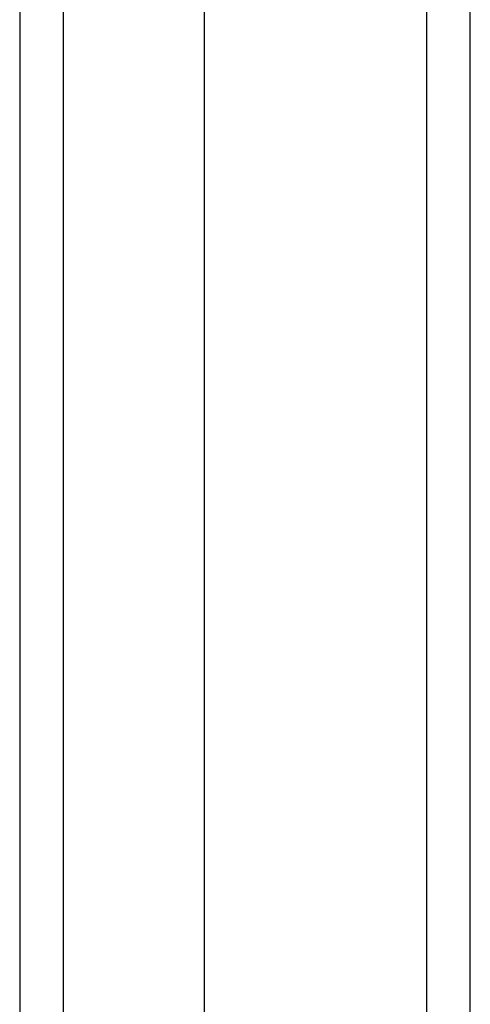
# Model space of a CAD drawing. Header units: inches. Extents: x 11 to 130, y 11 to 79.
# Tile 34 of 57: x 78.18 to 79.046, y 56.688 to 58.583. Entities that reach past the tile are written whole.
import ezdxf

# ---------------------------------------------------------------- set-up
doc = ezdxf.new("R2010")
doc.units = ezdxf.units.IN
doc.header["$MEASUREMENT"] = 0
doc.layers.add('Visible Edges(ANSI)', color=7, linetype='Continuous', lineweight=25)
doc.layers.add('Visible Tangent Edges(ANSI)', color=7, linetype='Continuous', lineweight=25)

msp = doc.modelspace()

# ---------------------------------------------------------------- linework, layer by layer
at = {"layer": 'Visible Edges(ANSI)'}
for p, q in [((79.0458, 30.7571), (79.0458, 60.5891)), ((78.534, 59.9644), (78.534, 31.3818)), ((78.1797, 59.776), (78.1797, 31.5702))]:
    msp.add_line(p, q, dxfattribs=at)
at = {"layer": 'Visible Tangent Edges(ANSI)'}
for p, q in [((78.9618, 60.5891), (78.9618, 30.7571)), ((78.2637, 31.4552), (78.2637, 59.891))]:
    msp.add_line(p, q, dxfattribs=at)

doc.saveas('drawing.dxf')
